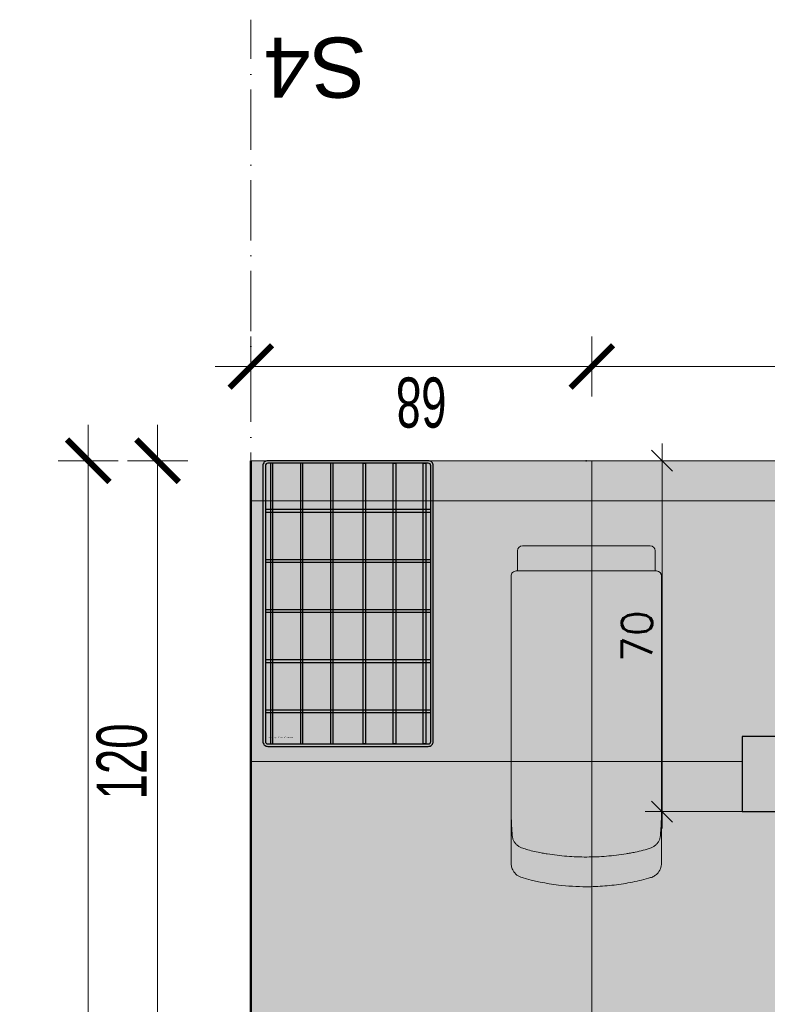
# Model space of a CAD drawing. Header units: millimetres. Extents: x -6792 to 22441, y -13430 to 4653.
# Tile 150 of 256: x -1768 to -1619, y -10601 to -10405. Entities that reach past the tile are written whole.
import ezdxf

# ---------------------------------------------------------------- set-up
doc = ezdxf.new("R2010")
doc.units = ezdxf.units.MM
doc.linetypes.add('ACAD_ISO02W100', pattern=[15, 12, -3])
doc.linetypes.add('ACAD_ISO10W100', pattern=[18, 12, -3, 0, -3])
for name, color, linetype, lineweight in [('2d_2_WYMIAROWA', 8, 'Continuous', 15), ('_A_OPIS', 253, 'Continuous', 9), ('_A_ROZWINIĘCIA_RYSUNEK ŚCIAN', 252, 'Continuous', 15), ('_A_ROZWINIĘCIA_WYMIARY', 252, 'Continuous', 15), ('_A_WIDOK', 163, 'Continuous', 13), ('_A_ŚCIANY PROJEKTOWANE', 150, 'Continuous', 50)]:
    doc.layers.add(name, color=color, linetype=linetype, lineweight=lineweight)
doc.styles.add('DIM', font='arial.ttf', dxfattribs={"width": 0.65})
doc.styles.add('RomanS', font='romans.shx')
doc.styles.get("Standard").update_dxf_attribs({"font": 'arial.ttf'})
doc.dimstyles.new('1-20', dxfattribs={"dimscale": 0, "dimtxt": 6, "dimasz": 0.2, "dimexe": 0, "dimexo": 0, "dimgap": 2, "dimtad": 1, "dimdec": 0, "dimzin": 12, "dimdsep": 46, "dimtxsty": 'RomanS', "dimblk1": 'KR_1', "dimblk2": 'KR_1', "dimsah": 1, "dimcen": 0, "dimdle": 15, "dimclrd": 143, "dimclre": 253, "dimclrt": 256, "dimadec": 0, "dimazin": 0, "dimtfac": 0.05, "dimtdec": 0, "dimtofl": 0, "dimtmove": 2, "dimatfit": 3, "dimldrblk": 'KR_1', "dimfxl": 1, "dimtolj": 1, "dimtzin": 12, "dimlwd": 0, "dimlwe": 0, "dimarcsym": 0})
doc.dimstyles.new('BP_EU_25-50', dxfattribs={"dimtxt": 10, "dimasz": 0.8, "dimexe": 0.75, "dimexo": 1, "dimgap": 2, "dimtad": 1, "dimdec": 0, "dimzin": 9, "dimdsep": 46, "dimtxsty": 'DIM', "dimblk": 'ARCH_1', "dimcen": 0, "dimdle": 50, "dimse1": 1, "dimse2": 1, "dimclrd": 256, "dimclre": 256, "dimclrt": 256, "dimadec": 0, "dimazin": 2, "dimtfac": 1, "dimtdec": 0, "dimtix": 1, "dimtmove": 2, "dimatfit": 0, "dimfxl": 0.75, "dimtolj": 1, "dimtzin": 0, "dimlwd": 15, "dimlwe": -1, "dimarcsym": 0})

# ---------------------------------------------------------------- blocks, each defined once
blk = doc.blocks.new('ARCH_1')
for p, q in [((0, 7.5), (0, -7.5)), ((8.92, 0), (-8.92, 0))]:
    blk.add_line(p, q)
at = {"const_width": 1.5}
blk.add_lwpolyline([(5.3, 5.3), (-5.3, -5.3)], dxfattribs=at)
blk = doc.blocks.new('*D1475')
at = {"layer": '_A_ROZWINIĘCIA_WYMIARY', "lineweight": 15, "transparency": 16777216}
blk.add_line((-1740.51, -10612.23), (-1740.51, -10493.83), dxfattribs=at)
at = {"layer": 'Defpoints', "color": 0, "transparency": 16777216}
for p in [(-1740.51, -10493.03), (-1721.91, -10493.03), (-1721.91, -10613.03)]:
    blk.add_point(p, dxfattribs=at)
at = {"layer": '_A_ROZWINIĘCIA_WYMIARY', "lineweight": 15, "transparency": 16777216, "xscale": 0.8, "yscale": 0.8, "zscale": 0.8}
for p, rotation in [((-1740.51, -10493.03), 90), ((-1740.51, -10613.03), 270)]:
    blk.add_blockref('ARCH_1', p, dxfattribs=dict(at, rotation=rotation))
at = {"layer": '_A_ROZWINIĘCIA_WYMIARY', "transparency": 16777216, "insert": (-1747.62, -10553.03), "char_height": 10, "attachment_point": 5, "rotation": 90, "style": 'DIM'}
blk.add_mtext('\\A1;120', dxfattribs=at)
blk = doc.blocks.new('KR_1')
at = {"layer": '2d_2_WYMIAROWA'}
for p, q in [((10.4, 10.4), (-10.4, -10.4)), ((0, 17), (0, -17)), ((-17, 0), (17, 0))]:
    blk.add_line(p, q, dxfattribs=at)
blk = doc.blocks.new('*D1477')
at = {"color": 253, "lineweight": 0, "transparency": 16777216}
for p, q in [((-1623.91, -10493.03), (-1639.88, -10493.03)), ((-1623.91, -10563.05), (-1639.88, -10563.05))]:
    blk.add_line(p, q, dxfattribs=at)
at = {"color": 143, "lineweight": 0, "transparency": 16777216}
blk.add_line((-1639.88, -10562.85), (-1639.88, -10493.23), dxfattribs=at)
at = {"layer": 'Defpoints', "color": 0, "transparency": 16777216}
for p in [(-1639.88, -10493.03), (-1623.91, -10493.03), (-1623.91, -10563.05)]:
    blk.add_point(p, dxfattribs=at)
at = {"color": 143, "lineweight": 0, "transparency": 16777216, "xscale": 0.2, "yscale": 0.2, "zscale": 0.2}
for p, rotation in [((-1639.88, -10493.03), 90), ((-1639.88, -10563.05), 270)]:
    blk.add_blockref('KR_1', p, dxfattribs=dict(at, rotation=rotation))
at = {"transparency": 16777216, "insert": (-1644.88, -10528.04), "char_height": 6, "attachment_point": 5, "rotation": 90, "style": 'RomanS'}
blk.add_mtext('\\A1;70', dxfattribs=at)
blk = doc.blocks.new('*D1683')
at = {"layer": '_A_ROZWINIĘCIA_WYMIARY', "lineweight": 15, "transparency": 16777216}
blk.add_line((-1754.35, -10493.83), (-1754.35, -10792.23), dxfattribs=at)
at = {"layer": 'Defpoints', "color": 0, "transparency": 16777216}
for p in [(-1721.91, -10493.03), (-1754.35, -10793.03), (-1721.91, -10793.03)]:
    blk.add_point(p, dxfattribs=at)
at = {"layer": '_A_ROZWINIĘCIA_WYMIARY', "lineweight": 15, "transparency": 16777216, "xscale": 0.8, "yscale": 0.8, "zscale": 0.8}
for p, rotation in [((-1754.35, -10493.03), 90), ((-1754.35, -10793.03), 270)]:
    blk.add_blockref('ARCH_1', p, dxfattribs=dict(at, rotation=rotation))
at = {"layer": '_A_ROZWINIĘCIA_WYMIARY', "transparency": 16777216, "insert": (-1761.46, -10643.03), "char_height": 10, "attachment_point": 5, "rotation": 90, "style": 'DIM'}
blk.add_mtext('\\A1;300', dxfattribs=at)
blk = doc.blocks.new('*U1452')
at = {"linetype": 'Continuous', "lineweight": 0, "extrusion": (0, 1, 0)}
for p, q in [((-15, -7.52), (-15, -6.98)), ((-15, -7.52), (-15, -15.5)), ((15, -6.98), (15, -7.52)), ((15, -15.5), (15, -7.52)), ((-13.75, -63), (-13.75, -67)), ((13.75, -67), (13.75, -63)), ((-10.95, -68), (-12.75, -68)), ((10.95, -68), (-10.95, -68)), ((12.75, -68), (10.95, -68))]:
    blk.add_line(p, q, dxfattribs=at)
at = {"linetype": 'Continuous', "lineweight": 0, "extrusion": (0, 0, -1)}
for centre, start, end in [((14, -62), 270, 0), ((-14, -62), 180, 270)]:
    blk.add_arc(centre, 1, start, end, dxfattribs=at)
at = {"linetype": 'Continuous', "lineweight": 0}
for centre, start, end in [((-12.75, -67), 180, 270), ((12.75, -67), 270, 0)]:
    blk.add_arc(centre, 1, start, end, dxfattribs=at)
for points, knots in [([(0, 0), (-1.86, 0), (-6.19, -0.26), (-10.44, -1.13), (-12.82, -1.81)], [-0.4999998, -0.4999998, -0.4999998, -0.4999998, -0.3177968, -0.0748591, -0.0748591, -0.0748591, -0.0748591]), ([(12.82, -1.81), (11.63, -1.47), (9.23, -0.88), (5.56, -0.29), (2.47, -0.04), (0.62, 0), (0, 0)], [-0.9251409, -0.9251409, -0.9251409, -0.9251409, -0.8036721, -0.6822032, -0.5607344, -0.4999998, -0.4999998, -0.4999998, -0.4999998]), ([(-12.82, -1.81), (-13.19, -1.92), (-13.54, -2.1), (-14.15, -2.58), (-14.41, -2.88), (-14.73, -3.46), (-14.83, -3.7), (-14.97, -4.22), (-15, -4.48), (-15, -4.75)], [0, 0, 0, 0, 1.159841, 1.159841, 2.337578, 2.337578, 3.133179, 3.133179, 3.930647, 3.930647, 3.930647, 3.930647]), ([(15, -4.75), (15, -4.34), (14.92, -3.94), (14.62, -3.2), (14.39, -2.86), (13.93, -2.4), (13.73, -2.24), (13.3, -1.98), (13.06, -1.88), (12.82, -1.81)], [0, 0, 0, 0, 1.211263, 1.211263, 2.410723, 2.410723, 3.17309, 3.17309, 3.932848, 3.932848, 3.932848, 3.932848]), ([(-12.91, -7.76), (-13.12, -7.83), (-13.31, -7.93), (-13.67, -8.15), (-13.84, -8.29), (-14.13, -8.59), (-14.27, -8.76), (-14.49, -9.12), (-14.58, -9.31), (-14.71, -9.71), (-14.75, -9.92), (-14.77, -10.13)], [11.207669, 11.207669, 11.207669, 11.207669, 11.618601, 11.618601, 12.029532, 12.029532, 12.440463, 12.440463, 12.851394, 12.851394, 13.262326, 13.262326, 13.262326, 13.262326]), ([(-12.91, -7.76), (-12.6, -7.66), (-12.28, -7.55), (-11.54, -7.33), (-11.11, -7.22), (-10.21, -7), (-9.74, -6.9), (-9.1, -6.77), (-8.94, -6.74), (-8.78, -6.71)], [0, 0, 0, 0, 10.002612, 10.002612, 23.377942, 23.377942, 37.828043, 37.828043, 42.784472, 42.784472, 42.784472, 42.784472]), ([(-8.78, -6.71), (-8.45, -6.65), (-8.12, -6.6), (-7.14, -6.44), (-6.49, -6.35), (-5.18, -6.2), (-4.53, -6.13), (-3.21, -6.03), (-2.56, -5.99), (-1.24, -5.94), (-0.58, -5.93), (0.74, -5.93), (1.39, -5.95), (2.71, -6), (3.37, -6.04), (4.68, -6.15), (5.34, -6.21), (6.64, -6.37), (7.3, -6.47), (8.22, -6.62), (8.5, -6.66), (8.78, -6.71)], [0, 0, 0, 0, 10.000526, 10.000526, 29.75035, 29.75035, 49.508576, 49.508576, 69.26633, 69.26633, 89.01935, 89.01935, 108.773268, 108.773268, 128.533814, 128.533814, 148.286589, 148.286589, 168.041878, 168.041878, 176.480393, 176.480393, 176.480393, 176.480393]), ([(8.78, -6.71), (9.1, -6.77), (9.43, -6.84), (10.29, -7.02), (10.81, -7.14), (11.87, -7.43), (12.4, -7.58), (12.91, -7.76)], [0, 0, 0, 0, 10.001109, 10.001109, 26.251701, 26.251701, 42.782128, 42.782128, 42.782128, 42.782128]), ([(14.77, -10.13), (14.75, -9.92), (14.71, -9.71), (14.58, -9.31), (14.49, -9.12), (14.27, -8.76), (14.13, -8.59), (13.84, -8.29), (13.67, -8.15), (13.31, -7.93), (13.12, -7.83), (12.91, -7.76)], [22.415327, 22.415327, 22.415327, 22.415327, 22.826258, 22.826258, 23.23719, 23.23719, 23.648121, 23.648121, 24.059053, 24.059053, 24.469985, 24.469985, 24.469985, 24.469985]), ([(-15, -15.5), (-15, -15.19), (-15, -14.87), (-14.98, -13.92), (-14.96, -13.3), (-14.9, -12.02), (-14.86, -11.36), (-14.8, -10.52), (-14.78, -10.32), (-14.77, -10.13)], [0, 0, 0, 0, 10.000558, 10.000558, 29.537326, 29.537326, 49.751163, 49.751163, 55.689169, 55.689169, 55.689169, 55.689169]), ([(14.77, -10.13), (14.8, -10.46), (14.82, -10.78), (14.89, -11.75), (14.92, -12.39), (14.97, -13.68), (14.99, -14.32), (15, -15.14), (15, -15.32), (15, -15.5)], [0.013662, 0.013662, 0.013662, 0.013662, 10.000507, 10.000507, 29.942012, 29.942012, 50.024895, 50.024895, 55.70277, 55.70277, 55.70277, 55.70277]), ([(-15, -15.5), (-15, -15.73), (-15, -16.35), (-15, -17.38), (-15, -18.38), (-15, -19.08), (-15, -19.48), (-15, -19.68), (-15, -19.78), (-15, -19.78), (-15, -19.79), (-15, -19.79), (-15, -19.81), (-15, -19.84), (-15, -19.9), (-15, -20.02), (-15, -20.26), (-15, -20.74), (-15, -21.69), (-15, -23.05), (-15, -24.67), (-15, -26.28), (-15, -27.9), (-15, -29.52), (-15, -30.88), (-15, -31.84), (-15, -32.31), (-15, -32.59), (-15, -32.73), (-15, -32.8), (-15, -32.81), (-15, -32.83), (-15, -32.87), (-15, -32.94), (-15, -33.09), (-15, -33.39), (-15, -33.99), (-15, -34.85), (-15, -35.88), (-15, -37.26), (-15, -38.64), (-15, -40.02), (-15, -41.4), (-15, -43.12), (-15, -45.19), (-15, -46.91), (-15, -48.12), (-15, -48.72), (-15, -49.03), (-15, -49.18), (-15, -49.25), (-15, -49.29), (-15, -49.31), (-15, -49.32), (-15, -49.33), (-15, -49.34), (-15, -49.36), (-15, -49.39), (-15, -49.42), (-15, -49.45), (-15, -49.49), (-15, -49.54), (-15, -49.61), (-15, -49.67), (-15, -49.7), (-15, -49.85), (-15, -50.25), (-15, -51.18), (-15, -52.5), (-15, -54.08), (-15, -55.67), (-15, -57.25), (-15, -58.84), (-15, -60.42), (-15, -61.48), (-15, -62)], [8.633092, 8.633092, 8.633092, 8.633092, 9.310691, 10.521843, 11.732995, 12.338571, 12.641359, 12.944147, 12.944147, 12.947394, 12.95064, 12.957132, 12.970117, 12.996087, 13.048026, 13.151905, 13.359664, 13.77518, 14.606212, 16.268277, 17.930341, 19.592406, 21.254471, 22.916535, 24.5786, 25.409632, 25.825149, 26.032907, 26.240665, 26.240665, 26.256825, 26.272986, 26.305308, 26.369951, 26.499237, 26.757809, 27.274953, 28.309242, 29.34353, 30.377819, 32.446396, 33.480685, 34.514973, 36.583551, 38.652128, 40.720705, 41.754993, 42.272138, 42.53071, 42.659996, 42.724639, 42.75696, 42.773121, 42.789282, 42.789282, 42.801666, 42.814051, 42.838819, 42.888356, 42.913125, 42.937893, 42.98743, 43.086504, 43.136042, 43.16081, 43.185579, 43.581875, 44.374468, 45.959655, 47.544841, 49.130028, 50.715214, 52.300401, 53.885587, 55.46046, 55.46046, 55.46046, 55.46046]), ([(15, -62), (15, -61.48), (15, -60.42), (15, -58.84), (15, -57.25), (15, -55.67), (15, -54.08), (15, -52.5), (15, -51.18), (15, -50.25), (15, -49.84), (15, -49.68), (15, -49.61), (15, -49.55), (15, -49.5), (15, -49.48), (15, -49.46), (15, -49.45), (15, -49.42), (15, -49.39), (15, -49.35), (15, -49.34), (15, -49.32), (15, -49.31), (15, -49.29), (15, -49.25), (15, -49.22), (15, -49.18), (15, -49.17), (15, -49.15), (15, -49.14), (15, -49.12), (15, -49.05), (15, -48.94), (15, -48.68), (15, -48.12), (15, -46.91), (15, -45.19), (15, -43.12), (15, -41.05), (15, -38.98), (15, -37.26), (15, -35.88), (15, -34.51), (15, -33.48), (15, -32.79), (15, -32.78), (15, -32.76), (15, -32.73), (15, -32.67), (15, -32.55), (15, -32.31), (15, -31.84), (15, -30.88), (15, -29.52), (15, -27.9), (15, -26.28), (15, -24.94), (15, -23.86), (15, -22.78), (15, -21.69), (15, -20.74), (15, -20.29), (15, -20.1), (15, -20.04), (15, -19.97), (15, -19.9), (15, -19.83), (15, -19.8), (15, -19.77), (15, -19.77), (15, -19.76), (15, -19.73), (15, -19.69), (15, -19.64), (15, -19.59), (15, -19.55), (15, -19.52), (15, -19.5), (15, -19.38), (15, -19.18), (15, -18.88), (15, -18.28), (15, -17.15), (15, -16.13), (15, -15.5)], [1.018149, 1.018149, 1.018149, 1.018149, 2.593021, 4.178208, 5.763394, 7.348581, 8.933767, 10.518953, 12.10414, 12.896733, 13.29303, 13.342567, 13.392104, 13.491178, 13.515947, 13.540715, 13.553099, 13.565484, 13.590252, 13.639789, 13.664558, 13.689326, 13.689326, 13.705487, 13.721648, 13.753969, 13.818612, 13.834773, 13.850934, 13.867095, 13.875175, 13.883255, 13.947898, 14.077184, 14.206471, 14.723615, 15.757903, 17.826481, 19.895058, 21.963635, 24.032212, 26.100789, 27.135078, 28.169366, 30.237944, 30.237944, 30.250928, 30.263913, 30.289883, 30.341823, 30.445702, 30.65346, 31.068976, 31.900008, 33.562073, 35.224138, 36.886202, 38.548267, 39.379299, 40.210332, 41.872396, 42.703429, 43.118945, 43.222824, 43.274763, 43.326703, 43.430582, 43.482521, 43.534461, 43.534461, 43.543923, 43.553385, 43.572309, 43.610158, 43.685855, 43.723703, 43.761552, 43.7994, 43.818325, 43.837249, 44.140037, 44.442825, 44.745613, 45.956765, 47.845501, 47.845501, 47.845501, 47.845501]), ([(-11.3, -63), (-11.27, -63), (-11.24, -63), (-11.22, -63), (-11.19, -63), (-11.17, -63), (-11.15, -63), (-11.12, -63), (-11.1, -63), (-11.07, -63), (-11.06, -63), (-11.05, -63), (-11.04, -63)], [0.2512751, 0.2512751, 0.2512751, 0.2512751, 0.3334458, 0.3334458, 0.3334458, 0.4014367, 0.4014367, 0.4014367, 0.4766779, 0.4766779, 0.4766779, 0.507892, 0.507892, 0.507892, 0.507892]), ([(11.04, -63), (7.95, -63), (4.85, -63), (1.75, -63), (0.23, -63), (-1.29, -63), (-2.81, -63), (-3.62, -63), (-4.43, -63), (-5.25, -63), (-7.18, -63), (-9.11, -63), (-11.04, -63)], [1.182641, 1.182641, 1.182641, 1.182641, 10.498792, 10.498792, 10.498792, 15.056291, 15.056291, 15.056291, 17.496545, 17.496545, 17.496545, 23.312824, 23.312824, 23.312824, 23.312824]), ([(11.3, -63), (11.25, -63), (11.21, -63), (11.13, -63), (11.11, -63), (11.07, -63), (11.06, -63), (11.04, -63)], [0, 0, 0, 0, 0.1394551, 0.1394551, 0.2178056, 0.2178056, 0.2566233, 0.2566233, 0.2566233, 0.2566233])]:
    blk.add_open_spline(points, degree=3, knots=knots, dxfattribs=at)
for points in [[(-15, -4.75), (-15, -5.35), (-15, -6.1), (-15, -6.98)], [(15, -6.98), (15, -6.1), (15, -5.35), (15, -4.75)], [(-14, -63), (-14, -63), (-13.97, -63), (-13.84, -63), (-13.63, -63), (-13.35, -63), (-13.01, -63), (-12.63, -63), (-12.36, -63), (-12.22, -63)], [(-12.22, -63), (-11.91, -63), (-11.6, -63), (-11.3, -63)], [(-11.3, -63), (-11.3, -63), (-11.3, -63), (-11.3, -63)], [(11.3, -63), (11.3, -63), (11.3, -63), (11.3, -63)], [(11.3, -63), (11.6, -63), (11.91, -63), (12.22, -63)], [(12.22, -63), (12.36, -63), (12.63, -63), (13.01, -63), (13.35, -63), (13.63, -63), (13.84, -63), (13.97, -63), (14, -63), (14, -63)]]:
    blk.add_open_spline(points, degree=3, dxfattribs=at)
blk.add_point((0, -85))
blk = doc.blocks.new('*U1466')
for points in [[(1, 0), (33, 0, -0.414214), (34, -1), (34, -56, -0.414214), (33, -57), (1, -57, -0.414214), (0, -56), (0, -1, -0.414214)], [(1, -0.5), (33, -0.5, -0.414214), (33.5, -1), (33.5, -56, -0.414214), (33, -56.5), (1, -56.5, -0.414214), (0.5, -56), (0.5, -1, -0.414214)]]:
    blk.add_lwpolyline(points, format="xyb", close=True)
at = {"color": 9, "true_color": 0xb8b8b8}
for points in [[(1.5, -0.5), (2, -0.5), (2, -56.5), (1.5, -56.5)], [(7.5, -0.5), (8, -0.5), (8, -56.5), (7.5, -56.5)], [(13.5, -0.5), (14, -0.5), (14, -56.5), (13.5, -56.5)], [(20.5, -0.5), (20, -0.5), (20, -56.5), (20.5, -56.5)], [(26.5, -0.5), (26, -0.5), (26, -56.5), (26.5, -56.5)], [(32.5, -0.5), (32, -0.5), (32, -56.5), (32.5, -56.5)], [(0.5, -6.75), (33.5, -6.75), (33.5, -7.25), (0.5, -7.25)], [(0.5, -16.75), (33.5, -16.75), (33.5, -17.25), (0.5, -17.25)], [(0.5, -26.75), (33.5, -26.75), (33.5, -27.25), (0.5, -27.25)], [(0.5, -36.75), (33.5, -36.75), (33.5, -37.25), (0.5, -37.25)], [(0.5, -46.75), (33.5, -46.75), (33.5, -47.25), (0.5, -47.25)]]:
    blk.add_lwpolyline(points, close=True, dxfattribs=at)
at = {"insert": (1.13, -1.65), "char_height": 0.25, "width": 10.4, "attachment_point": 1}
blk.add_mtext('Kosz siatkowy stalowy MERIDA', dxfattribs=at)
blk = doc.blocks.new('*D3198')
at = {"layer": '_A_ROZWINIĘCIA_WYMIARY', "lineweight": 15, "transparency": 16777216}
blk.add_line((-1534.71, -10474.24), (-1653.11, -10474.24), dxfattribs=at)
at = {"layer": 'Defpoints', "color": 0, "transparency": 16777216}
for p in [(-1653.91, -10474.24), (-1653.91, -10493.03), (-1533.91, -10493.03)]:
    blk.add_point(p, dxfattribs=at)
at = {"layer": '_A_ROZWINIĘCIA_WYMIARY', "lineweight": 15, "transparency": 16777216, "xscale": 0.8, "yscale": 0.8, "zscale": 0.8, "rotation": 180}
blk.add_blockref('ARCH_1', (-1653.91, -10474.24), dxfattribs=at)
at = {"layer": '_A_ROZWINIĘCIA_WYMIARY', "lineweight": 15, "transparency": 16777216, "xscale": 0.8, "yscale": 0.8, "zscale": 0.8}
blk.add_blockref('ARCH_1', (-1533.91, -10474.24), dxfattribs=at)
at = {"layer": '_A_ROZWINIĘCIA_WYMIARY', "transparency": 16777216, "insert": (-1593.91, -10481.35), "char_height": 10, "attachment_point": 5, "rotation": 180, "style": 'DIM'}
blk.add_mtext('\\A1;120', dxfattribs=at)
blk = doc.blocks.new('*D3199')
at = {"layer": '_A_ROZWINIĘCIA_WYMIARY', "lineweight": 15, "transparency": 16777216}
blk.add_line((-1654.71, -10474.24), (-1721.11, -10474.24), dxfattribs=at)
at = {"layer": 'Defpoints', "color": 0, "transparency": 16777216}
for p in [(-1721.91, -10474.24), (-1721.91, -10493.03), (-1653.91, -10493.04)]:
    blk.add_point(p, dxfattribs=at)
at = {"layer": '_A_ROZWINIĘCIA_WYMIARY', "lineweight": 15, "transparency": 16777216, "xscale": 0.8, "yscale": 0.8, "zscale": 0.8, "rotation": 180}
blk.add_blockref('ARCH_1', (-1721.91, -10474.24), dxfattribs=at)
at = {"layer": '_A_ROZWINIĘCIA_WYMIARY', "lineweight": 15, "transparency": 16777216, "xscale": 0.8, "yscale": 0.8, "zscale": 0.8}
blk.add_blockref('ARCH_1', (-1653.91, -10474.24), dxfattribs=at)
at = {"layer": '_A_ROZWINIĘCIA_WYMIARY', "transparency": 16777216, "insert": (-1687.91, -10481.35), "char_height": 10, "attachment_point": 5, "rotation": 180, "style": 'DIM'}
blk.add_mtext('\\A1;68', dxfattribs=at)

msp = doc.modelspace()

# ---------------------------------------------------------------- hatches: boundary and pattern name
at = {"layer": '_A_ROZWINIĘCIA_RYSUNEK ŚCIAN', "true_color": 0x707070}
h = msp.add_hatch(color=8, dxfattribs=at)
h.dxf.hatch_style = 1
h.paths.add_polyline_path([(-1413.913, -10501.034), (-1413.913, -10493.034), (-1721.913, -10493.034), (-1721.913, -10501.034)])
at = {"layer": '_A_ROZWINIĘCIA_RYSUNEK ŚCIAN', "true_color": 0xddccbb}
h = msp.add_hatch(color=254, dxfattribs=at)
h.dxf.hatch_style = 1
h.paths.add_polyline_path([(-1413.913, -10793.034), (-1413.913, -10501.034), (-1721.913, -10501.034), (-1721.913, -10793.034)])

# ---------------------------------------------------------------- linework, layer by layer
msp.add_lwpolyline([(-1528.911, -10563.048), (-1528.911, -10548.046), (-1623.913, -10548.046), (-1623.913, -10563.048), (-1543.913, -10563.048), (-1543.913, -10578.048), (-1413.913, -10578.048), (-1413.913, -10563.048)])
at = {"layer": '_A_OPIS', "linetype": 'ACAD_ISO10W100'}
msp.add_lwpolyline([(-1721.913, -10829.171), (-1721.913, -10405.034)], dxfattribs=at)
at = {"layer": '_A_ROZWINIĘCIA_RYSUNEK ŚCIAN'}
for points in [[(-1653.913, -10493.034), (-1721.913, -10493.034), (-1721.913, -10501.034), (-1653.913, -10501.034)], [(-1653.913, -10493.034), (-1533.913, -10493.034), (-1533.913, -10501.034), (-1653.913, -10501.034)]]:
    msp.add_lwpolyline(points, close=True, dxfattribs=at)
for points in [[(-1721.913, -10553.034), (-1721.913, -10501.034), (-1653.913, -10501.034), (-1653.913, -10553.034)], [(-1533.913, -10548.046), (-1533.913, -10501.034), (-1653.913, -10501.034), (-1653.913, -10553.034)], [(-1653.913, -10553.034), (-1653.913, -10613.034), (-1721.913, -10613.034), (-1721.913, -10553.034)], [(-1721.913, -10553.034), (-1623.913, -10553.034)], [(-1653.913, -10563.048), (-1653.913, -10613.034), (-1533.913, -10613.034), (-1533.913, -10578.048)]]:
    msp.add_lwpolyline(points, dxfattribs=at)
at = {"layer": '_A_WIDOK'}
msp.add_lwpolyline([(-1369.913, -10493.034), (-1721.913, -10493.034)], dxfattribs=at)
at = {"layer": '_A_ŚCIANY PROJEKTOWANE'}
msp.add_lwpolyline([(-1721.913, -10493.034), (-1721.913, -10793.034)], dxfattribs=at)

# ---------------------------------------------------------------- block references
at = {"xscale": -1, "rotation": 180}
for name, p in [('*U1466', (-1719.52, -10550.034)), ('*U1452', (-1654.993, -10578.037))]:
    msp.add_blockref(name, p, dxfattribs=at)

# ---------------------------------------------------------------- texts
at = {"layer": '_A_OPIS', "linetype": 'ACAD_ISO02W100', "insert": (-1698.84, -10420.594), "char_height": 12, "attachment_point": 1, "rotation": 180}
msp.add_mtext_dynamic_manual_height_columns('S4', width=46.3498, gutter_width=40, heights=[0], dxfattribs=at)

# ---------------------------------------------------------------- dimensions: what is measured, and where the dimension line sits
dim = msp.add_linear_dim(base=(-1639.882, -10493.034), p1=(-1623.913, -10563.048), p2=(-1623.913, -10493.034), angle=270, dimstyle='1-20', override={"dimscale": 1})
dim.commit()
dim.dimension.update_dxf_attribs({"geometry": '*D1477', "text_midpoint": (-1644.882, -10528.041)})
at = {"layer": '_A_ROZWINIĘCIA_WYMIARY'}
for base, p1, p2, angle, picture, middle in [((-1721.913, -10474.242), (-1653.913, -10493.037), (-1721.913, -10493.034), 180, '*D3199', (-1687.913, -10481.348)), ((-1653.913, -10474.242), (-1533.913, -10493.034), (-1653.913, -10493.034), 180, '*D3198', (-1593.913, -10481.348)), ((-1740.513, -10493.034), (-1721.913, -10613.034), (-1721.913, -10493.034), 90, '*D1475', (-1747.619, -10553.034))]:
    dim = msp.add_linear_dim(base=base, p1=p1, p2=p2, angle=angle, dimstyle='BP_EU_25-50', dxfattribs=at)
    dim.commit()
    dim.dimension.update_dxf_attribs({"geometry": picture, "text_midpoint": middle})
at = {"layer": '_A_ROZWINIĘCIA_WYMIARY', "color": 3}
dim = msp.add_linear_dim(base=(-1754.348, -10793.034), p1=(-1721.913, -10493.034), p2=(-1721.913, -10793.034), angle=270, dimstyle='BP_EU_25-50', dxfattribs=at)
dim.commit()
dim.dimension.update_dxf_attribs({"geometry": '*D1683', "text_midpoint": (-1761.457, -10643.034)})

doc.saveas('drawing.dxf')
